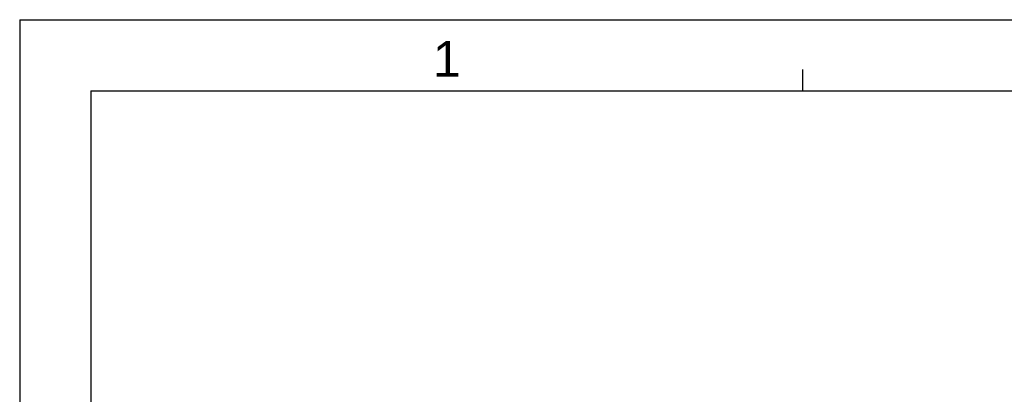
# Model space of a CAD drawing. Header units: millimetres. Extents: x -95 to 535, y -111 to 334.
# Tile 5 of 20: x -95 to 113, y 256 to 334. Entities that reach past the tile are written whole.
import ezdxf
from ezdxf.enums import TextEntityAlignment as Align

# ---------------------------------------------------------------- set-up
doc = ezdxf.new("R2010")
doc.units = ezdxf.units.MM
doc.header["$LTSCALE"] = 23.1
doc.layers.add('DRAWING FRAME', color=1, linetype='CONTINUOUS')
doc.styles.add('ARIAL', font='ARIAL.TTF')

msp = doc.modelspace()

# ---------------------------------------------------------------- linework, layer by layer
at = {"layer": 'DRAWING FRAME', "color": 4}
for q in [(535.4447, 334.3981), (-94.5553, -111.1019)]:
    msp.add_line((-94.5553, 334.3981), q, dxfattribs=at)
at = {"layer": 'DRAWING FRAME', "color": 3}
for p, q in [((70.4447, 319.3981), (70.4447, 323.8981)), ((-79.5553, 319.3981), (520.4447, 319.3981)), ((-79.5553, 319.3981), (-79.5553, -96.1019))]:
    msp.add_line(p, q, dxfattribs=at)

# ---------------------------------------------------------------- texts
at = {"layer": 'DRAWING FRAME', "color": 1, "style": 'ARIAL'}
msp.add_text('1', height=7.5, dxfattribs=at).set_placement((-4.5464, 326.1411), align=Align.MIDDLE)

doc.saveas('drawing.dxf')
